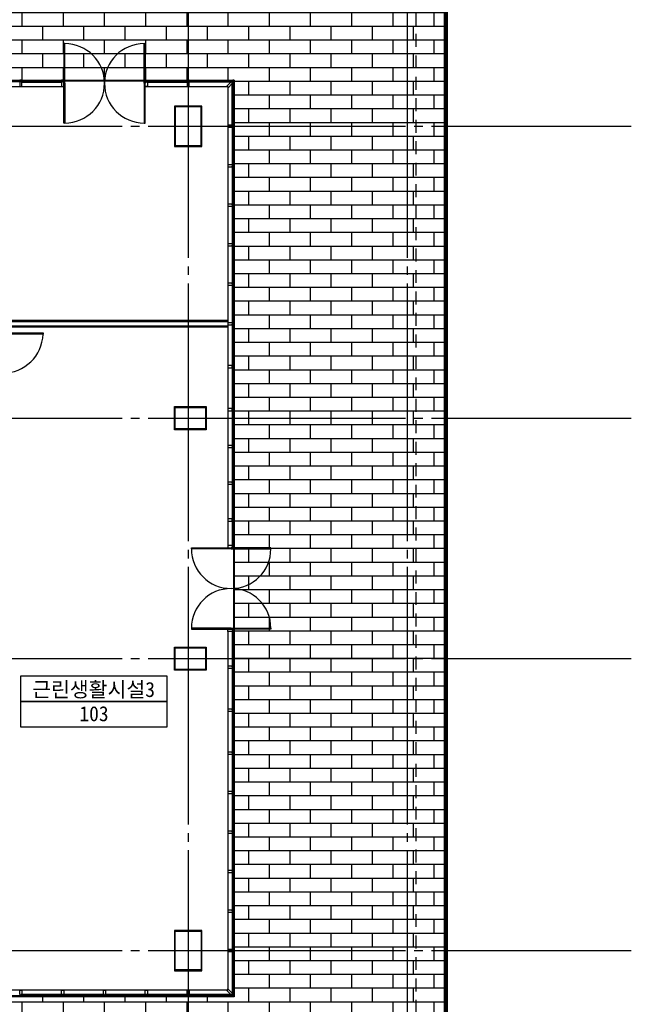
# Model space of a CAD drawing. Header units: millimetres. Extents: x 3445018 to 4174071, y -6064565 to -5122887.
# Tile 175 of 192: x 3805809 to 3820058, y -5242565 to -5219631. Entities that reach past the tile are written whole.
import ezdxf
from ezdxf.enums import TextEntityAlignment as Align

# ---------------------------------------------------------------- set-up
doc = ezdxf.new("R2010")
doc.units = ezdxf.units.MM
doc.header["$MEASUREMENT"] = 0
for name, pattern in [('ACAD_ISO05W100', [34, 24, -3, 0.5, -3, 0.5, -3]), ('CEN', [66, 60, -2, 2, -2]), ('HID', [5, 3, -2])]:
    doc.linetypes.add(name, pattern=pattern)
for name, color, linetype in [('CEN', 13, 'CEN'), ('DO', 7, 'CONTINUOUS'), ('door', 4, 'CONTINUOUS'), ('FIN', 6, 'CONTINUOUS'), ('HA1', 8, 'CONTINUOUS'), ('HI', 4, 'HID'), ('PR', 3, 'ACAD_ISO05W100'), ('RBO', 1, 'CONTINUOUS'), ('TE2', 2, 'CONTINUOUS'), ('WA1', 2, 'CONTINUOUS'), ('WA3', 7, 'CONTINUOUS'), ('WIN1', 4, 'CONTINUOUS'), ('WIN2', 9, 'CONTINUOUS')]:
    doc.layers.add(name, color=color, linetype=linetype)
doc.styles.add('돋움체', font='txt')

# ---------------------------------------------------------------- blocks, each defined once
blk = doc.blocks.new('CW-1')
at = {"layer": 'door'}
for points in [[(704860, -1026992), (704879, -1026992), (704879, -1026980), (704829, -1026980), (704829, -1026992), (704848, -1026992)], [(704848, -1027028), (704829, -1027028), (704829, -1027130), (704879, -1027130), (704879, -1027028), (704860, -1027028)], [(704848, -1026992), (704848, -1027028)], [(704860, -1026992), (704860, -1027028)]]:
    blk.add_lwpolyline(points, dxfattribs=at)
blk = doc.blocks.new('CW-2')
at = {"layer": 'WIN1'}
blk.add_lwpolyline([(705467, -982124), (705441, -982124), (705477, -982160), (705503, -982160), (705605, -982262), (705570, -982262), (705570, -982297), (705468, -982195), (705468, -982168), (705432, -982132), (705432, -982159), (705420, -982147), (705420, -982112), (705455, -982112), (705467, -982124)], dxfattribs=at)
blk = doc.blocks.new('D_1000 (160)')
at = {"layer": 'DO'}
for points in [[(734025, -989767), (734025, -989847), (734010, -989847), (734010, -989887), (733980, -989887), (733980, -989727), (734010, -989727), (734025, -989767)], [(734935, -989767), (734935, -989847), (734950, -989847), (734950, -989887), (734980, -989887), (734980, -989727), (734950, -989727), (734935, -989767)]]:
    blk.add_lwpolyline(points, dxfattribs=at)
blk.add_lwpolyline([(734950, -989887), (734950, -990826), (734915, -990826), (734915, -989887)], close=True, dxfattribs=at)
blk.add_arc((734950, -989887), 940, 180, 267.8662, dxfattribs=at)
blk = doc.blocks.new('CW-3')
at = {"layer": 'door'}
for points in [[(723064, -1003919), (723045, -1003919), (723045, -1003817), (723095, -1003817), (723095, -1003919), (723095, -1003919)], [(723095, -1003955), (723095, -1003955), (723095, -1003967), (723045, -1003967), (723045, -1003955), (723064, -1003955)], [(723064, -1003955), (723064, -1003919)], [(723095, -1003955), (723095, -1003919)]]:
    blk.add_lwpolyline(points, dxfattribs=at)

msp = doc.modelspace()

# ---------------------------------------------------------------- hatches: boundary and pattern name
at = {"layer": 'HA1', "ltscale": 1000}
h = msp.add_hatch(dxfattribs=at)
h.set_pattern_fill('AR-BRSTD', color=256, scale=120)
h.set_pattern_definition([(0, (2862666.85, -4093561.58), (0, 320.04), []), (90, (2862666.85, -4093561.6), (-480, 320.04), [320.04, -320.04])])
h.paths.add_polyline_path([(3778334.29, -5217262.953), (3772534.29, -5217262.953), (3772534.29, -5221037.953), (3776259.29, -5221037.953), (3776259.29, -5242387.953), (3772534.29, -5242387.953), (3772534.29, -5247162.953), (3815734.29, -5247162.953), (3815734.29, -5217262.953), (3802234.29, -5217262.953)])
h.paths.add_polyline_path([(3810809.29, -5221037.953), (3810809.29, -5242387.953), (3792209.289, -5242387.953), (3790718.744, -5242387.953), (3789234.29, -5242387.953), (3777459.29, -5242387.953), (3777459.29, -5221037.953)], flags=16)
h.paths.add_polyline_path([(3786634.29, -5221662.953), (3786634.29, -5222562.953), (3786034.29, -5222562.953), (3786034.29, -5221662.953)], flags=0)
h.paths.add_polyline_path([(3793834.29, -5221662.953), (3794434.29, -5221662.953), (3794434.29, -5222562.953), (3793934.29, -5222562.953), (3793934.29, -5226662.953), (3794434.29, -5226662.953), (3794434.29, -5226762.953), (3793834.29, -5226762.953), (3793834.29, -5222562.953)], flags=0)
h.paths.add_polyline_path([(3778834.29, -5221662.953), (3778834.29, -5222562.953), (3778234.29, -5222562.953), (3778234.29, -5221662.953)], flags=0)
h.paths.add_polyline_path([(3785084.29, -5228562.953), (3789334.29, -5228562.953), (3789334.29, -5229562.953), (3789234.29, -5229562.953), (3789134.29, -5229562.953), (3789134.29, -5230862.953), (3789234.29, -5230862.953), (3789334.29, -5230862.953), (3789334.29, -5232562.953), (3789234.29, -5232562.953), (3789134.29, -5232562.953), (3789134.29, -5233862.953), (3789234.29, -5233862.953), (3789334.29, -5233862.953), (3789334.29, -5234862.953), (3785084.29, -5234862.953)], flags=0)
h.paths.add_polyline_path([(3789304.29, -5228592.953), (3789304.29, -5229532.953), (3789234.29, -5229532.953), (3789234.29, -5228662.953), (3786534.29, -5228662.953), (3786534.29, -5234762.953), (3789234.29, -5234762.953), (3789234.29, -5233892.953), (3789304.29, -5233892.953), (3789304.29, -5234832.953), (3784864.29, -5234832.953), (3784864.29, -5231942.953), (3784934.29, -5231942.953), (3784934.29, -5234762.953), (3786534.29, -5234762.953), (3786534.29, -5228662.953), (3784934.29, -5228662.953), (3784934.29, -5231132.953), (3784864.29, -5231132.953), (3784864.29, -5228592.953)], flags=0)
h.paths.add_polyline_path([(3782889.29, -5228562.953), (3782934.29, -5228562.953), (3783084.29, -5228562.953), (3783084.29, -5229982.953), (3782984.29, -5229982.953), (3782889.29, -5229982.953), (3782889.29, -5231082.953), (3782984.29, -5231082.953), (3783084.29, -5231082.953), (3783084.29, -5232342.953), (3782984.29, -5232342.953), (3782889.29, -5232342.953), (3782889.29, -5233442.953), (3782993.332, -5233442.953), (3783093.332, -5233442.953), (3783084.29, -5234862.953), (3782889.29, -5234862.953), (3782889.29, -5234762.953), (3778834.29, -5234762.953), (3778134.29, -5234762.953), (3778134.29, -5234262.953), (3778834.29, -5234262.953), (3778834.29, -5234572.953), (3782794.29, -5234572.953), (3782803.332, -5233472.953), (3782889.29, -5233472.953), (3782889.29, -5232342.953), (3782764.29, -5232342.953), (3782764.29, -5231837.953), (3781624.29, -5231837.953), (3781624.29, -5233442.953), (3781474.29, -5233442.953), (3780874.29, -5233442.953), (3780874.29, -5231837.953), (3779409.29, -5231837.953), (3779409.29, -5233037.953), (3779379.29, -5233037.953), (3779259.29, -5233037.953), (3779259.29, -5233007.953, 0.052994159), (3779245.885, -5232881.833), (3778667.054, -5233036.931), (3778659.29, -5233007.953), (3778659.29, -5233037.953), (3778509.29, -5233037.953), (3778359.29, -5233037.953), (3778359.29, -5233007.953, 0.052994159), (3778345.885, -5232881.833), (3777767.054, -5233036.931), (3777759.29, -5233007.953), (3778338.845, -5232852.661), (3778346.61, -5232881.639), (3778345.885, -5232881.833, -0.052994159), (3778359.29, -5233007.953), (3778479.29, -5233007.953), (3778479.29, -5231837.953), (3781474.29, -5231837.953), (3781474.29, -5233442.953), (3781624.29, -5233442.953), (3781624.29, -5231837.953), (3782764.29, -5231837.953), (3782764.29, -5232342.953), (3782889.29, -5232342.953), (3782889.29, -5231082.953), (3782764.29, -5231082.953), (3782764.29, -5231587.953), (3781624.29, -5231587.953), (3781624.29, -5229982.953), (3781474.29, -5229982.953), (3781474.29, -5231587.953), (3778479.29, -5231587.953), (3778479.29, -5231467.953), (3778479.29, -5230417.953), (3778359.29, -5230417.953, -0.052994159), (3778345.885, -5230544.072), (3778346.61, -5230544.266), (3778338.845, -5230573.244), (3777759.29, -5230417.953), (3777609.29, -5230417.953), (3777609.29, -5230387.953), (3777759.29, -5230387.953), (3777759.29, -5230417.953), (3777767.054, -5230388.975), (3778345.885, -5230544.072, 0.052994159), (3778359.29, -5230417.953), (3778359.29, -5230387.953), (3778509.29, -5230387.953), (3778659.29, -5230387.953), (3778659.29, -5230417.953), (3778667.054, -5230388.975), (3779245.885, -5230544.072, 0.052994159), (3779259.29, -5230417.953), (3779259.29, -5230387.953), (3779409.29, -5230387.953), (3779409.29, -5230417.953), (3779409.29, -5231587.953), (3780874.29, -5231587.953), (3780874.29, -5229982.953), (3781474.29, -5229982.953), (3781624.29, -5229982.953), (3781624.29, -5231587.953), (3782764.29, -5231587.953), (3782764.29, -5231082.953), (3782889.29, -5231082.953), (3782889.29, -5229952.953), (3782794.29, -5229952.953), (3782794.29, -5228852.953), (3778834.29, -5228852.953), (3778834.29, -5229162.953), (3778134.29, -5229162.953), (3778134.29, -5228662.953), (3778834.29, -5228662.953), (3782889.29, -5228662.953)], flags=0)
h.paths.add_polyline_path([(3792384.29, -5228562.953), (3795384.29, -5228562.953), (3795384.29, -5231162.953), (3798884.29, -5231162.953), (3798884.29, -5231062.953), (3799334.542, -5231062.953), (3799334.542, -5231162.953), (3795384.29, -5231162.953), (3795384.29, -5234862.953), (3792384.29, -5234862.953)], flags=0)
h.paths.add_polyline_path([(3795854.29, -5228592.953), (3795854.29, -5228662.953), (3792584.29, -5228662.953), (3792584.29, -5234762.953), (3795954.29, -5234762.953), (3795954.29, -5234832.953), (3792414.29, -5234832.953), (3792414.29, -5228592.953)], flags=0)
h.paths.add_polyline_path([(3782984.29, -5231112.953), (3783054.29, -5231112.953), (3783054.29, -5232312.953), (3782984.29, -5232312.953)], flags=0)
h.paths.add_polyline_path([(3789234.29, -5230892.953), (3789304.29, -5230892.953), (3789304.29, -5232532.953), (3789234.29, -5232532.953)], flags=0)
h.paths.add_polyline_path([(3779379.29, -5231467.953), (3779379.29, -5231587.953), (3778509.29, -5231587.953), (3778509.29, -5231467.953)], flags=0)
h.paths.add_polyline_path([(3796914.29, -5228592.953), (3799554.29, -5228592.953), (3799554.29, -5228662.953), (3796914.29, -5228662.953)], flags=0)
h.paths.add_polyline_path([(3801634.29, -5221662.953), (3802234.29, -5221662.953), (3802234.29, -5222562.953), (3801634.29, -5222562.953)], flags=0)
h.paths.add_polyline_path([(3800614.29, -5228592.953), (3802154.29, -5228592.953), (3802154.29, -5228662.953), (3801584.29, -5228662.953), (3801584.29, -5234762.953), (3803184.29, -5234762.953), (3803184.29, -5228662.953), (3802964.29, -5228662.953), (3802964.29, -5228592.953), (3803404.29, -5228592.953), (3803404.29, -5234832.953), (3796764.29, -5234832.953), (3796764.29, -5234762.953), (3801584.29, -5234762.953), (3801584.29, -5228662.953), (3800614.29, -5228662.953)], flags=0)
h.paths.add_polyline_path([(3793834.29, -5236662.953), (3794434.29, -5236662.953), (3794434.29, -5236762.953), (3793934.29, -5236762.953), (3793934.29, -5240862.953), (3794434.29, -5240862.953), (3794434.29, -5241762.953), (3793834.29, -5241762.953), (3793834.29, -5240862.953)], flags=0)
h.paths.add_polyline_path([(3786634.29, -5240862.953), (3786634.29, -5241762.953), (3786034.29, -5241762.953), (3786034.29, -5240862.953)], flags=0)
h.paths.add_polyline_path([(3778834.29, -5240862.953), (3778834.29, -5241762.953), (3778234.29, -5241762.953), (3778234.29, -5240862.953)], flags=0)
h.paths.add_polyline_path([(3809434.29, -5221662.953), (3810034.29, -5221662.953), (3810034.29, -5222562.953), (3809434.29, -5222562.953)], flags=0)
h.paths.add_polyline_path([(3809434.29, -5228662.953), (3810134.29, -5228662.953), (3810134.29, -5229162.953), (3809434.29, -5229162.953)], flags=0)
h.paths.add_polyline_path([(3801634.29, -5240862.953), (3802234.29, -5240862.953), (3802234.29, -5241762.953), (3801634.29, -5241762.953)], flags=0)
h.paths.add_polyline_path([(3809434.29, -5234262.953), (3810134.29, -5234262.953), (3810134.29, -5234762.953), (3809434.29, -5234762.953)], flags=0)
h.paths.add_polyline_path([(3809434.29, -5240862.953), (3810034.29, -5240862.953), (3810034.29, -5241762.953), (3809434.29, -5241762.953)], flags=0)

# ---------------------------------------------------------------- linework, layer by layer
at = {"layer": 'CEN', "ltscale": 100}
for p, q in [((3809734.29, -5205977.477), (3809734.29, -5250325.917)), ((3814834.29, -5205977.477), (3814834.29, -5250325.917)), ((3769198.874, -5222112.953), (3820057.54, -5222112.953)), ((3769198.874, -5228912.953), (3820057.54, -5228912.953)), ((3769198.874, -5234512.953), (3820057.54, -5234512.953)), ((3769198.874, -5241312.953), (3820057.54, -5241312.953))]:
    msp.add_line(p, q, dxfattribs=at)
at = {"layer": 'FIN'}
for points in [[(3809414.289, -5222582.94), (3810054.289, -5222582.94), (3810054.289, -5221642.94), (3809414.289, -5221642.94)], [(3810154.29, -5228642.953), (3810154.29, -5229182.953), (3809414.29, -5229182.953), (3809414.29, -5228642.953)], [(3810154.29, -5234242.953), (3810154.29, -5234782.953), (3809414.29, -5234782.953), (3809414.29, -5234242.953)], [(3809414.289, -5241782.94), (3810054.289, -5241782.94), (3810054.289, -5240842.94), (3809414.289, -5240842.94)]]:
    msp.add_lwpolyline(points, close=True, dxfattribs=at)
for points in [[(3810659.29, -5226638.953), (3795434.29, -5226638.953)], [(3810659.29, -5226650.953), (3795434.29, -5226650.953)], [(3805384.29, -5226892.953), (3805408.29, -5226892.953), (3805408.29, -5226786.953), (3810659.29, -5226786.953)], [(3805396.29, -5226892.953), (3805396.29, -5226774.953), (3810659.29, -5226774.953)]]:
    msp.add_lwpolyline(points, dxfattribs=at)
at = {"layer": 'HA1'}
for p, q in [((3806834.289, -5221187.953), (3806834.29, -5221037.953)), ((3806859.289, -5221037.953), (3808709.289, -5221037.953)), ((3806859.289, -5221057.953), (3808709.289, -5221057.953)), ((3810659.29, -5231930.81), (3810809.29, -5231930.81)), ((3810789.29, -5231955.81), (3810789.29, -5233805.81)), ((3810809.29, -5231955.81), (3810809.29, -5233805.81))]:
    msp.add_line(p, q, dxfattribs=at)
at = {"layer": 'HA1', "ltscale": 1000}
msp.add_lwpolyline([(3790718.744, -5242387.953), (3789234.29, -5242387.953), (3777459.29, -5242387.953), (3777459.29, -5221037.953), (3810809.29, -5221037.953), (3810809.29, -5221037.953), (3810809.29, -5242387.953), (3792209.289, -5242387.953), (3790718.744, -5242387.953)], dxfattribs=at)
at = {"layer": 'HI', "ltscale": 100}
msp.add_lwpolyline([(3802234.29, -5216962.953), (3815034.29, -5216962.953), (3815034.29, -5246462.953), (3773234.29, -5246462.953), (3773234.29, -5216962.953), (3802234.29, -5216962.953)], dxfattribs=at)
at = {"layer": 'PR', "ltscale": 100, "const_width": 100}
msp.add_lwpolyline([(3772534.29, -5209862.953), (3815734.29, -5209862.953), (3815734.29, -5247162.953), (3772534.29, -5247162.953)], close=True, dxfattribs=at)
at = {"layer": 'RBO'}
for points in [[(3805833.978, -5235512.335), (3805833.978, -5234912.335), (3809233.978, -5234912.335), (3809233.978, -5235512.335)], [(3805833.978, -5236112.335), (3805833.978, -5235512.335), (3809233.978, -5235512.335), (3809233.978, -5236112.335)]]:
    msp.add_lwpolyline(points, close=True, dxfattribs=at)
at = {"layer": 'WA1'}
for points in [[(3809434.29, -5222562.953), (3810034.29, -5222562.953), (3810034.29, -5221662.953), (3809434.29, -5221662.953)], [(3810134.29, -5228662.953), (3810134.29, -5229162.953), (3809434.29, -5229162.953), (3809434.29, -5228662.953)], [(3810134.29, -5234262.953), (3810134.29, -5234762.953), (3809434.29, -5234762.953), (3809434.29, -5234262.953)], [(3809434.29, -5240862.953), (3810034.29, -5240862.953), (3810034.29, -5241762.953), (3809434.29, -5241762.953)]]:
    msp.add_lwpolyline(points, close=True, dxfattribs=at)
at = {"layer": 'WA3'}
for p, q in [((3795434.29, -5226662.953), (3810659.29, -5226662.953)), ((3805384.29, -5226762.953), (3810659.29, -5226762.953))]:
    msp.add_line(p, q, dxfattribs=at)
at = {"layer": 'WIN1'}
for p, q in [((3804865.29, -5221067.953), (3805827.643, -5221067.953)), ((3805840.29, -5221067.953), (3806802.643, -5221067.953)), ((3806783.643, -5221049.953), (3805859.29, -5221049.953)), ((3805859.29, -5221085.953), (3806783.643, -5221085.953)), ((3808765.289, -5221067.953), (3809727.642, -5221067.953)), ((3809708.642, -5221049.953), (3808784.289, -5221049.953)), ((3808784.289, -5221085.953), (3809708.643, -5221085.953)), ((3810770.804, -5221067.953), (3809740.936, -5221067.953)), ((3809759.936, -5221049.953), (3810761.934, -5221049.953)), ((3810725.934, -5221085.953), (3809759.936, -5221085.953)), ((3810761.29, -5222087.953), (3810761.29, -5221121.308)), ((3810779.29, -5222106.953), (3810779.29, -5221076.438)), ((3810797.29, -5221085.308), (3810797.29, -5222087.953)), ((3810761.29, -5222137.953), (3810761.29, -5223007.953)), ((3810779.29, -5222118.953), (3810779.29, -5223026.953)), ((3810797.29, -5223007.953), (3810797.29, -5222137.953)), ((3810761.29, -5223057.953), (3810761.29, -5223927.953)), ((3810779.29, -5223038.953), (3810779.29, -5223946.953)), ((3810797.29, -5223927.953), (3810797.29, -5223057.953)), ((3810761.29, -5223977.953), (3810761.29, -5224847.953)), ((3810779.29, -5223958.953), (3810779.29, -5224866.953)), ((3810797.29, -5224847.953), (3810797.29, -5223977.953)), ((3810761.29, -5224897.953), (3810761.29, -5225767.953)), ((3810779.29, -5224878.953), (3810779.29, -5225786.953)), ((3810797.29, -5225767.953), (3810797.29, -5224897.953)), ((3810761.29, -5225817.953), (3810761.29, -5226687.953)), ((3810779.29, -5225798.953), (3810779.29, -5226706.953)), ((3810797.29, -5226687.953), (3810797.29, -5225817.953)), ((3810761.29, -5226737.953), (3810761.29, -5227687.953)), ((3810779.29, -5226718.953), (3810779.29, -5227706.953)), ((3810797.29, -5227687.953), (3810797.29, -5226737.953)), ((3810761.29, -5227737.953), (3810761.29, -5228687.953)), ((3810779.29, -5227718.953), (3810779.29, -5228706.953)), ((3810797.29, -5228687.953), (3810797.29, -5227737.953)), ((3810761.29, -5228737.953), (3810761.29, -5229545.095)), ((3810779.29, -5228718.953), (3810779.29, -5229564.095)), ((3810797.29, -5229545.096), (3810797.29, -5228737.953)), ((3810761.29, -5229595.095), (3810761.29, -5230402.238)), ((3810779.29, -5229576.095), (3810779.29, -5230421.238)), ((3810797.29, -5230402.239), (3810797.29, -5229595.096)), ((3810761.29, -5230452.238), (3810761.29, -5231259.381)), ((3810779.29, -5230433.238), (3810779.29, -5231278.381)), ((3810797.29, -5231259.381), (3810797.29, -5230452.239)), ((3810761.29, -5231309.381), (3810761.29, -5231880.81)), ((3810779.29, -5231290.381), (3810779.29, -5231899.81)), ((3810797.29, -5231880.81), (3810797.29, -5231309.381)), ((3810761.29, -5233880.81), (3810761.29, -5234687.953)), ((3810779.29, -5233861.81), (3810779.29, -5234706.953)), ((3810797.29, -5234687.953), (3810797.29, -5233880.81)), ((3810761.29, -5234737.953), (3810761.29, -5235687.953)), ((3810779.29, -5234718.953), (3810779.29, -5235706.953)), ((3810797.29, -5235687.953), (3810797.29, -5234737.953)), ((3810761.29, -5235737.953), (3810761.29, -5236687.953)), ((3810779.29, -5235718.953), (3810779.29, -5236706.953)), ((3810797.29, -5236687.953), (3810797.29, -5235737.953)), ((3810761.29, -5236737.953), (3810761.29, -5237607.953)), ((3810779.29, -5236718.953), (3810779.29, -5237626.953)), ((3810797.29, -5237607.953), (3810797.29, -5236737.953)), ((3810761.29, -5237657.953), (3810761.29, -5238527.953)), ((3810779.29, -5237638.953), (3810779.29, -5238546.953)), ((3810797.29, -5238527.953), (3810797.29, -5237657.953)), ((3810761.29, -5238577.953), (3810761.29, -5239447.953)), ((3810779.29, -5238558.953), (3810779.29, -5239466.953)), ((3810797.29, -5239447.953), (3810797.29, -5238577.953)), ((3810761.29, -5239497.953), (3810761.29, -5240367.953)), ((3810779.29, -5239478.953), (3810779.29, -5240386.953)), ((3810797.29, -5240367.953), (3810797.29, -5239497.953)), ((3810761.29, -5240417.953), (3810761.29, -5241287.953)), ((3810779.29, -5240398.953), (3810779.29, -5241306.953)), ((3810797.29, -5241287.953), (3810797.29, -5240417.953)), ((3810761.29, -5241337.953), (3810761.29, -5242304.597)), ((3810779.29, -5241318.953), (3810779.29, -5242349.468)), ((3810797.29, -5242340.597), (3810797.29, -5241337.953)), ((3804865.289, -5242357.953), (3805827.643, -5242357.953)), ((3805840.289, -5242357.953), (3806802.643, -5242357.953)), ((3806783.643, -5242339.953), (3805859.289, -5242339.953)), ((3805859.29, -5242375.953), (3806783.643, -5242375.953)), ((3806815.289, -5242357.953), (3807777.643, -5242357.953)), ((3807758.643, -5242339.953), (3806834.289, -5242339.953)), ((3806834.29, -5242375.953), (3807758.643, -5242375.953)), ((3807790.289, -5242357.953), (3808752.643, -5242357.953)), ((3808733.643, -5242339.953), (3807809.289, -5242339.953)), ((3807809.29, -5242375.953), (3808733.643, -5242375.953)), ((3808765.289, -5242357.953), (3809727.643, -5242357.953)), ((3809708.643, -5242339.953), (3808784.289, -5242339.953)), ((3808784.29, -5242375.953), (3809708.643, -5242375.953)), ((3810770.804, -5242357.953), (3809740.936, -5242357.953)), ((3810725.934, -5242339.953), (3809759.936, -5242339.953)), ((3809759.936, -5242375.953), (3810761.934, -5242375.953))]:
    msp.add_line(p, q, dxfattribs=at)
for points in [[(3806859.289, -5220187.953), (3806834.289, -5220187.953), (3806834.289, -5221112.953), (3806859.289, -5221112.953)], [(3808709.289, -5220187.953), (3808734.289, -5220187.953), (3808734.289, -5221112.953), (3808709.289, -5221112.953)], [(3806859.289, -5222037.953), (3806834.289, -5222037.953), (3806834.289, -5221112.953), (3806859.289, -5221112.953)], [(3808709.289, -5222037.953), (3808734.289, -5222037.953), (3808734.289, -5221112.953), (3808709.289, -5221112.953)], [(3809809.29, -5231955.81), (3809809.29, -5231930.81), (3810734.29, -5231930.81), (3810734.29, -5231955.81)], [(3811659.289, -5231955.81), (3811659.289, -5231930.81), (3810734.29, -5231930.81), (3810734.29, -5231955.81)], [(3809809.29, -5233805.81), (3809809.29, -5233830.81), (3810734.29, -5233830.81), (3810734.29, -5233805.81)], [(3811659.289, -5233805.81), (3811659.289, -5233830.81), (3810734.29, -5233830.81), (3810734.29, -5233805.81)]]:
    msp.add_lwpolyline(points, close=True, dxfattribs=at)
for centre, start, end in [((3806859.289, -5221112.953), 270, 90), ((3808709.289, -5221112.953), 90, 270), ((3810734.29, -5231955.81), 180, 0), ((3810734.29, -5233805.81), 0, 180)]:
    msp.add_arc(centre, 925, start, end, dxfattribs=at)
at = {"layer": 'WIN2'}
for points in [[(3800934.289, -5221187.953), (3806834.289, -5221187.953)], [(3800984.289, -5221037.953), (3806784.29, -5221037.953)], [(3808734.289, -5221187.953), (3810659.29, -5221187.953), (3810659.29, -5231880.81)], [(3808784.289, -5221037.953), (3810809.29, -5221037.953), (3810809.29, -5231880.81)], [(3810809.29, -5233880.81), (3810809.29, -5242387.953), (3804884.289, -5242387.953)], [(3810659.29, -5233880.81), (3810659.29, -5242237.953), (3804884.289, -5242237.953)]]:
    msp.add_lwpolyline(points, dxfattribs=at)

# ---------------------------------------------------------------- block references
at = {"layer": 'HA1', "xscale": -1}
for p, rotation in [((3083739.25, -6225004.991), 180), ((2806842.252, -4508835.77), 90)]:
    msp.add_blockref('CW-3', p, dxfattribs=dict(at, rotation=rotation))
at = {"layer": 'HA1'}
for name, p, rotation in [('CW-3', (4531829.329, -6225004.991), 180), ('D_1000 (160)', (2815527.3, -5961872.837), 90.00000000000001), ('CW-3', (2806842.252, -5956925.849), 89.99999999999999), ('CW-2', (4516229.329, -6224499.942), 180)]:
    msp.add_blockref(name, p, dxfattribs=dict(at, rotation=rotation))
at = {"layer": 'HA1', "xscale": -1}
msp.add_blockref('CW-2', (4516229.329, -4238925.964), dxfattribs=at)
at = {"layer": 'WIN1'}
for p in [(3100980.727, -4194057.805), (3104880.727, -4194057.805)]:
    msp.add_blockref('CW-1', p, dxfattribs=at)
at = {"layer": 'WIN1', "rotation": 270}
for p in [(4837789.437, -4517259.391), (4837789.437, -4518179.391), (4837789.437, -4519099.391), (4837789.437, -4520019.391), (4837789.437, -4520939.391), (4837789.437, -4521859.391), (4837789.437, -4522859.391), (4837789.437, -4523859.391), (4837789.437, -4524716.533), (4837789.437, -4525573.676), (4837789.437, -4526430.819), (4837789.437, -4529859.391), (4837789.437, -4530859.391), (4837789.437, -4531859.391), (4837789.437, -4532779.391), (4837789.437, -4533699.391), (4837789.437, -4534619.391), (4837789.437, -4535539.391), (4837789.437, -4536459.391)]:
    msp.add_blockref('CW-1', p, dxfattribs=at)
at = {"layer": 'WIN1', "xscale": -1, "rotation": 180}
for p in [(3100980.727, -6269368.1), (3101955.727, -6269368.1), (3102930.727, -6269368.1), (3103905.727, -6269368.1), (3104880.727, -6269368.1)]:
    msp.add_blockref('CW-1', p, dxfattribs=at)

# ---------------------------------------------------------------- texts
at = {"layer": 'TE2', "style": '돋움체'}
for s, p in [('근린생활시설3', (3807529.847, -5235226.172)), ('103', (3807540.27, -5235798.813))]:
    msp.add_text(s, height=350, dxfattribs=at).set_placement(p, align=Align.MIDDLE)

doc.saveas('drawing.dxf')
